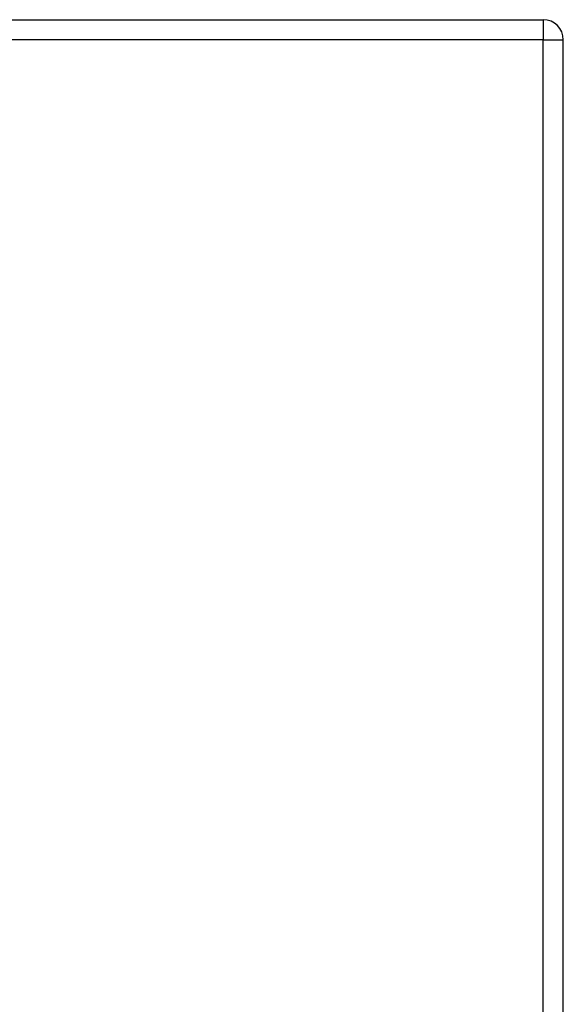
# Model space of a CAD drawing. Header units: inches. Extents: x 11 to 342, y 26 to 169.
# Tile 151 of 218: x 180.31 to 182.99, y 112.1 to 116.96. Entities that reach past the tile are written whole.
import ezdxf

# ---------------------------------------------------------------- set-up
doc = ezdxf.new("R2010")
doc.units = ezdxf.units.IN
doc.header["$MEASUREMENT"] = 0
doc.layers.add('Visible Edges(ANSI)', color=7, linetype='Continuous', lineweight=25)
doc.layers.add('Visible Tangent Edges(ANSI)', color=7, linetype='Continuous', lineweight=25)

msp = doc.modelspace()

# ---------------------------------------------------------------- linework, layer by layer
at = {"layer": 'Visible Edges(ANSI)'}
for p, q in [((111.2868, 116.9619), (182.8918, 116.9619)), ((182.9908, 80.1429), (182.9908, 116.8629))]:
    msp.add_line(p, q, dxfattribs=at)
msp.add_arc((182.8918, 116.8629), 0.099, 0, 90, dxfattribs=at)
at = {"layer": 'Visible Tangent Edges(ANSI)'}
for p, q in [((182.8918, 116.9619), (182.8918, 116.8629)), ((182.8918, 116.8629), (111.2868, 116.8629)), ((182.8918, 116.8629), (182.9908, 116.8629)), ((182.8918, 80.1429), (182.8918, 116.8629))]:
    msp.add_line(p, q, dxfattribs=at)

doc.saveas('drawing.dxf')
